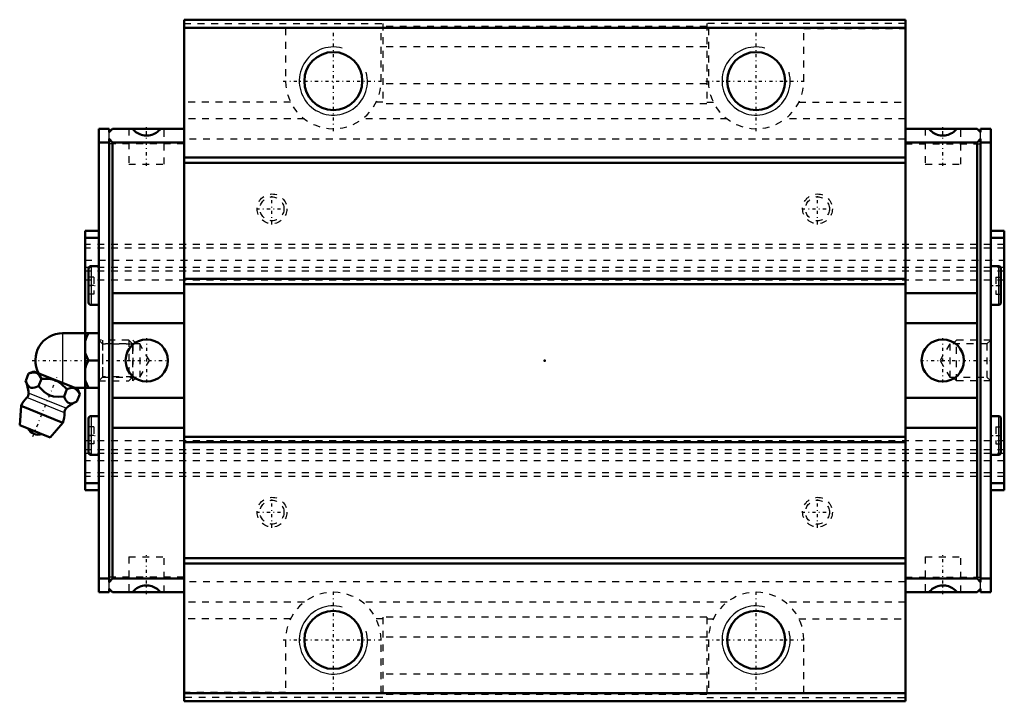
# Model space of a CAD drawing. Header units: millimetres. Extents: x -77 to 67, y -50 to 50.
import ezdxf

# ---------------------------------------------------------------- set-up
doc = ezdxf.new("R2010")
doc.units = ezdxf.units.MM
doc.linetypes.add('Center', pattern=[1.5, 0.45, -0.5, 0.05, -0.5])
doc.linetypes.add('Dashed', pattern=[2, 1, -1])
for name, color, linetype, lineweight in [('2d ConnectionPoints', 7, 'Continuous', 50), ('AM_0', 7, 'Continuous', 50), ('AM_4', 3, 'Continuous', 25), ('AM_5', 3, 'Continuous', 25), ('AM_7', 7, 'Center', 25), ('AM_9', 6, 'Dashed', 25)]:
    doc.layers.add(name, color=color, linetype=linetype, lineweight=lineweight)

# ---------------------------------------------------------------- blocks, each defined once
blk = doc.blocks.new('1_lirhzkc9ok3ixjbpowa3ajmru________0_in_HSR35LC1SS_GK__BLOCK_1B_M6F__4')
at = {"layer": 'AM_0'}
for p, q in [((-70.7, 4), (-65.4, 4)), ((-67.4, 4), (-67.4, -4)), ((-66.9, 0), (-65.4, 0)), ((-76.12, -3), (-75.69, -1.93)), ((-74.91, -1.6), (-75.69, -1.93)), ((-68.52, -4.18), (-74.91, -1.6)), ((-74.25, -3.76), (-73.82, -2.69)), ((-70.5, -5.27), (-70.07, -4.2)), ((-68.98, -4), (-65.4, -4)), ((-68.19, -4.96), (-68.52, -4.18)), ((-68.63, -6.03), (-68.19, -4.96)), ((-76.8, -6.67), (-77, -9.49)), ((-70.68, -9.14), (-76.8, -6.67)), ((-72.51, -11.31), (-77, -9.49)), ((-72.51, -11.31), (-70.68, -9.14))]:
    blk.add_line(p, q, dxfattribs=at)
for points in [[(-66.9, 4), (-67.19, 3.44), (-67.4, 2.85)], [(-67.4, 1.15), (-67.34, 0.96), (-66.9, 0)], [(-66.9, 0), (-67.19, -0.56), (-67.4, -1.15)], [(-73.82, -2.69), (-74.08, -2.21), (-74.44, -1.86), (-74.74, -1.76), (-75.09, -1.75), (-75.69, -1.93)], [(-70.07, -4.2), (-70.91, -3.42), (-71.43, -3.09), (-72.01, -2.85), (-72.61, -2.71), (-73.23, -2.67), (-73.82, -2.69)], [(-67.4, -2.85), (-67.34, -3.04), (-66.9, -4)], [(-76.12, -3), (-75.94, -3.4), (-75.72, -3.74), (-75.54, -3.91), (-75.31, -4), (-75.07, -4.02), (-74.8, -3.96), (-74.25, -3.76)], [(-74.25, -3.76), (-73.82, -4.23), (-73.4, -4.62), (-72.93, -4.95), (-72.51, -5.14), (-72.04, -5.26), (-71.28, -5.32), (-70.5, -5.27)], [(-68.19, -4.96), (-68.45, -4.48), (-68.81, -4.14), (-69.12, -4.03), (-69.47, -4.03), (-70.07, -4.2)], [(-70.5, -5.27), (-70.32, -5.67), (-70.1, -6.01), (-69.92, -6.18), (-69.69, -6.27), (-69.45, -6.29), (-69.18, -6.24), (-68.63, -6.03)]]:
    blk.add_lwpolyline(points, dxfattribs=at)
for centre, radius, start, end in [((-70.7, 0), 4, 90, 207.9876), ((-81.67, -5.29), 6, 4.8448, 22.4716), ((-73.74, -7.9), 3.3, 131.9787, 158), ((-76.48, -4.86), 0.8, 311.9787, 4.8448), ((-69.65, -7.62), 0.8, 131.1552, 184.0213), ((-66.23, -11.53), 6, 113.5501, 131.1552), ((-73.74, -7.9), 3.3, 338, 4.0213), ((-74.21, -9.07), 1.82, 210.1342, 285.8658)]:
    blk.add_arc(centre, radius, start, end, dxfattribs=at)
at = {"layer": 'AM_4'}
for p, q in [((-70.7, 4), (-70.7, -3.3)), ((-70.45, -7.67), (-75.95, -5.45)), ((-70.18, -7.01), (-75.69, -4.79))]:
    blk.add_line(p, q, dxfattribs=at)
at = {"layer": 'AM_5', "linetype": 'Dashed'}
for p, q in [((-64.86, 3), (-64.86, -3)), ((-60.4, 2.39), (-64.86, 2.39)), ((-60.4, -2.39), (-64.86, -2.39))]:
    blk.add_line(p, q, dxfattribs=at)
at = {"layer": 'AM_7'}
for p, q in [((-75.17, 0), (-55.11, 0)), ((-75.06, -11.15), (-71.56, -2.5))]:
    blk.add_line(p, q, dxfattribs=at)
at = {"layer": 'AM_9'}
for p, q in [((-61.01, 3), (-65.4, 3)), ((-61.01, 3), (-61.01, -3)), ((-60.4, 2.39), (-61.01, 3)), ((-60.4, 2.39), (-60.4, -2.39)), ((-61.01, -3), (-60.4, -2.39)), ((-65.4, -3), (-61.01, -3))]:
    blk.add_line(p, q, dxfattribs=at)
blk = doc.blocks.new('2_HSR35LCSSB_M6F11_S_0_in_HSR35LC1SS_GK__BLOCK_1B_M6F__4')
at = {"layer": 'AM_0'}
for p, q in [((52.9, 50), (-52.9, 50)), ((-52.9, 50), (-52.9, -50)), ((52.9, 50), (52.9, -50)), ((52.9, 48.8), (-52.9, 48.8)), ((-63.9, 34), (-65.4, 34)), ((-65.4, 34), (-65.4, -34)), ((-63.9, 33.5), (-63.4, 34)), ((-63.9, 34), (-63.9, 33.5)), ((-52.9, 34), (-63.4, 34)), ((52.9, 34), (63.4, 34)), ((63.9, 33.5), (63.4, 34)), ((63.9, 34), (65.4, 34)), ((63.9, 34), (63.9, 33.5)), ((65.4, -34), (65.4, 34)), ((-63.9, 32), (-65.4, 32)), ((-63.4, 32), (-63.9, 32.5)), ((-63.9, 32.5), (-63.9, -32.5)), ((-63.4, -32), (-63.4, 32)), ((-52.9, 32), (-63.4, 32)), ((52.9, 32), (63.4, 32)), ((63.4, 32), (63.9, 32.5)), ((63.4, -32), (63.4, 32)), ((63.9, 32.5), (63.9, -32.5)), ((63.9, 32), (65.4, 32)), ((52.9, 29.8), (-52.9, 29.8)), ((52.9, 29), (-52.9, 29)), ((-67.4, 19), (-67.4, 4)), ((-67.4, 19), (-65.4, 19)), ((67.4, 19), (65.4, 19)), ((67.4, 19), (67.4, -19)), ((-67.4, 18), (-65.4, 18)), ((67.4, 18), (65.4, 18)), ((-66.9, 13.47), (-66.9, 8.52)), ((-65.4, 13.85), (-66.53, 13.85)), ((66.53, 13.85), (65.4, 13.85)), ((66.9, 13.47), (66.9, 8.52)), ((52.9, 12), (-52.9, 12)), ((52.9, 11.2), (-52.9, 11.2)), ((-63.4, 9.87), (-52.9, 9.87)), ((63.4, 9.87), (52.9, 9.87)), ((-66.53, 8.15), (-65.4, 8.15)), ((65.4, 8.15), (66.53, 8.15)), ((-63.4, 5.5), (-52.9, 5.5)), ((63.4, 5.5), (52.9, 5.5)), ((-67.4, -4), (-67.4, -19)), ((-63.4, -5.5), (-52.9, -5.5)), ((63.4, -5.5), (52.9, -5.5)), ((-66.9, -8.53), (-66.9, -13.47)), ((-65.4, -8.15), (-66.53, -8.15)), ((66.53, -8.15), (65.4, -8.15)), ((66.9, -8.53), (66.9, -13.47)), ((-63.4, -9.87), (-52.9, -9.87)), ((63.4, -9.87), (52.9, -9.87)), ((52.9, -11.2), (-52.9, -11.2)), ((52.9, -12), (-52.9, -12)), ((-66.53, -13.85), (-65.4, -13.85)), ((65.4, -13.85), (66.53, -13.85)), ((-67.4, -18), (-65.4, -18)), ((67.4, -18), (65.4, -18)), ((-67.4, -19), (-65.4, -19)), ((67.4, -19), (65.4, -19)), ((52.9, -29), (-52.9, -29)), ((52.9, -29.8), (-52.9, -29.8)), ((-63.9, -32), (-65.4, -32)), ((-63.9, -32.5), (-63.4, -32)), ((-52.9, -32), (-63.4, -32)), ((52.9, -32), (63.4, -32)), ((63.9, -32.5), (63.4, -32)), ((63.9, -32), (65.4, -32)), ((-63.9, -34), (-65.4, -34)), ((-63.9, -33.5), (-63.9, -34)), ((-63.4, -34), (-63.9, -33.5)), ((-52.9, -34), (-63.4, -34)), ((52.9, -34), (63.4, -34)), ((63.4, -34), (63.9, -33.5)), ((63.9, -33.5), (63.9, -34)), ((63.9, -34), (65.4, -34)), ((52.9, -48.8), (-52.9, -48.8)), ((52.9, -50), (-52.9, -50))]:
    blk.add_line(p, q, dxfattribs=at)
for points in [[(-60.45, 34), (-60.3, 33.83), (-60.14, 33.67), (-59.97, 33.52), (-59.78, 33.4), (-59.58, 33.28), (-59.37, 33.19), (-59.16, 33.11), (-58.94, 33.06), (-58.72, 33.02), (-58.49, 33), (-58.26, 33), (-58.04, 33.03), (-57.82, 33.07), (-57.6, 33.13), (-57.38, 33.21), (-57.18, 33.3), (-56.98, 33.42), (-56.8, 33.55), (-56.63, 33.7), (-56.47, 33.86), (-56.35, 34)], [(60.45, 34), (60.3, 33.83), (60.14, 33.67), (59.97, 33.52), (59.78, 33.4), (59.58, 33.28), (59.37, 33.19), (59.16, 33.11), (58.94, 33.06), (58.72, 33.02), (58.49, 33), (58.26, 33), (58.04, 33.03), (57.82, 33.07), (57.6, 33.13), (57.38, 33.21), (57.18, 33.3), (56.98, 33.42), (56.8, 33.55), (56.63, 33.7), (56.47, 33.86), (56.35, 34)], [(-56.35, -34), (-56.5, -33.83), (-56.66, -33.67), (-56.83, -33.52), (-57.02, -33.4), (-57.22, -33.28), (-57.43, -33.19), (-57.64, -33.11), (-57.86, -33.06), (-58.08, -33.02), (-58.31, -33), (-58.54, -33), (-58.76, -33.03), (-58.98, -33.07), (-59.2, -33.13), (-59.42, -33.21), (-59.62, -33.3), (-59.82, -33.42), (-60, -33.55), (-60.17, -33.7), (-60.33, -33.86), (-60.45, -34)], [(56.35, -34), (56.5, -33.83), (56.66, -33.67), (56.83, -33.52), (57.02, -33.4), (57.22, -33.28), (57.43, -33.19), (57.64, -33.11), (57.86, -33.06), (58.08, -33.02), (58.31, -33), (58.54, -33), (58.76, -33.03), (58.98, -33.07), (59.2, -33.13), (59.42, -33.21), (59.62, -33.3), (59.82, -33.42), (60, -33.55), (60.17, -33.7), (60.33, -33.86), (60.45, -34)]]:
    blk.add_lwpolyline(points, dxfattribs=at)
for centre, radius in [((-31, 41), 4.25), ((31, 41), 4.25), ((-58.37, 0), 3.1), ((58.37, 0), 3.1), ((-31, -41), 4.25), ((31, -41), 4.25)]:
    blk.add_circle(centre, radius, dxfattribs=at)
for centre, start, end in [((-66.53, 13.47), 90, 180), ((66.53, 13.47), 360, 90), ((-66.53, 8.52), 180, 270), ((66.53, 8.52), 270, 0), ((-66.53, -8.53), 90, 180), ((66.53, -8.53), 360, 90), ((-66.53, -13.47), 180, 270), ((66.53, -13.47), 270, 0)]:
    blk.add_arc(centre, 0.375, start, end, dxfattribs=at)
at = {"layer": 'AM_4'}
for p, q in [((-66.53, 13.85), (-66.53, 8.15)), ((66.53, 13.85), (66.53, 8.15)), ((-66.53, -8.15), (-66.53, -13.85)), ((66.53, -8.15), (66.53, -13.85))]:
    blk.add_line(p, q, dxfattribs=at)
at = {"layer": 'AM_5', "linetype": 'Dashed'}
for p, q in [((-60.4, -3), (-60.4, 3)), ((-59.9, 2.46), (-60.4, 3)), ((59.9, 2.46), (60.4, 3)), ((60.4, -3), (60.4, 3)), ((65.4, 3), (60.4, 3)), ((-59.9, -2.46), (-60.4, -3)), ((59.9, -2.46), (60.4, -3)), ((65.4, -3), (60.4, -3))]:
    blk.add_line(p, q, dxfattribs=at)
at = {"layer": 'AM_5'}
for centre in [(-31, 41), (31, 41), (-31, -41), (31, -41)]:
    blk.add_arc(centre, 5, 75, 15, dxfattribs=at)
at = {"layer": 'AM_7'}
for p, q in [((-31, 33.65), (-31, 48.35)), ((31, 33.65), (31, 48.35)), ((-38.35, 41), (-23.65, 41)), ((23.65, 41), (38.35, 41)), ((-58.4, 28.54), (-58.4, 34.26)), ((58.4, 28.54), (58.4, 34.26)), ((-40, 19.96), (-40, 24.54)), ((40, 19.96), (40, 24.54)), ((-42.29, 22.25), (-37.71, 22.25)), ((37.71, 22.25), (42.29, 22.25)), ((-66.98, 11), (-65.33, 11)), ((65.33, 11), (66.98, 11)), ((-58.37, -3.25), (-58.37, 3.26)), ((58.37, -3.25), (58.37, 3.26)), ((55.11, 0), (65.77, 0)), ((-66.98, -11), (-65.33, -11)), ((65.33, -11), (66.98, -11)), ((-40, -24.54), (-40, -19.96)), ((40, -24.54), (40, -19.96)), ((-42.29, -22.25), (-37.71, -22.25)), ((37.71, -22.25), (42.29, -22.25)), ((-58.4, -34.26), (-58.4, -28.54)), ((58.4, -34.26), (58.4, -28.54)), ((-31, -48.35), (-31, -33.65)), ((31, -48.35), (31, -33.65)), ((-38.35, -41), (-23.65, -41)), ((23.65, -41), (38.35, -41))]:
    blk.add_line(p, q, dxfattribs=at)
at = {"layer": 'AM_9'}
for p, q in [((-52.9, 49.42), (-23.75, 49.42)), ((-23.75, 49.42), (-23.75, 37.66)), ((52.9, 49.42), (23.75, 49.42)), ((23.75, 49.42), (23.75, 37.66)), ((-38, 48.73), (-52.9, 48.73)), ((-38, 48.73), (-38, 41)), ((-24, 41), (-24, 48.73)), ((-23.75, 48.73), (-24, 48.73)), ((23.75, 49), (-23.75, 49)), ((23.75, 48.73), (24, 48.73)), ((24, 48.73), (24, 41)), ((38, 48.73), (52.9, 48.73)), ((38, 41), (38, 48.73)), ((23.75, 46), (-23.75, 46)), ((23.75, 40.61), (-23.75, 40.61)), ((-37.27, 37.9), (-52.9, 37.9)), ((-23.75, 37.9), (-24.73, 37.9)), ((23.75, 37.66), (-23.75, 37.66)), ((23.75, 37.9), (24.73, 37.9)), ((37.27, 37.9), (52.9, 37.9)), ((-35.24, 35.43), (-52.9, 35.43)), ((26.76, 35.43), (-26.76, 35.43)), ((52.9, 35.43), (35.24, 35.43)), ((-63.9, 32.5), (-63.9, 33.5)), ((-61, 34), (-61, 28.8)), ((-55.8, 28.8), (-55.8, 34)), ((55.8, 34), (55.8, 28.8)), ((61, 28.8), (61, 34)), ((63.9, 32.5), (63.9, 33.5)), ((-52.9, 31.8), (-63.9, 31.8)), ((52.9, 32.48), (-52.9, 32.48)), ((52.9, 31.8), (63.9, 31.8)), ((-61, 28.8), (-55.8, 28.8)), ((55.8, 28.8), (61, 28.8)), ((67.4, 17), (-67.4, 17)), ((67.4, 16.48), (-67.4, 16.48)), ((67.4, 16.47), (-67.4, 16.47)), ((-67.4, 14.72), (67.4, 14.72)), ((67.4, 13.64), (-67.4, 13.64)), ((67.4, 13.64), (-67.4, 13.64)), ((67.4, 13.11), (-67.4, 13.11)), ((67.4, 11.8), (-67.4, 11.8)), ((-66.15, 12.25), (-66.9, 12.25)), ((-66.15, 12.25), (-66.15, 9.75)), ((66.15, 12.25), (66.9, 12.25)), ((66.15, 12.25), (66.15, 9.75)), ((-66.15, 11), (-66.9, 11)), ((66.15, 11), (66.9, 11)), ((-66.15, 9.75), (-66.9, 9.75)), ((66.15, 9.75), (66.9, 9.75)), ((-64.86, 2.46), (-65.4, 3)), ((65.4, 3), (64.86, 2.46)), ((-59.4, 2.46), (-64.86, 2.46)), ((-64.86, 2.46), (-64.86, -2.46)), ((-59.4, 2.46), (-59.4, -2.46)), ((-57.98, 0), (-59.4, 2.46)), ((59.4, 2.46), (57.98, 0)), ((59.4, 2.46), (59.4, -2.46)), ((64.86, 2.46), (59.4, 2.46)), ((64.86, 2.46), (64.86, -2.46)), ((-59.4, -2.46), (-57.98, 0)), ((57.98, 0), (59.4, -2.46)), ((-65.4, -3), (-64.86, -2.46)), ((-64.86, -2.46), (-59.4, -2.46)), ((59.4, -2.46), (64.86, -2.46)), ((64.86, -2.46), (65.4, -3)), ((-66.15, -9.75), (-66.9, -9.75)), ((-66.15, -9.75), (-66.15, -12.25)), ((66.15, -9.75), (66.9, -9.75)), ((66.15, -9.75), (66.15, -12.25)), ((-66.15, -11), (-66.9, -11)), ((66.15, -11), (66.9, -11)), ((67.4, -11.8), (-67.4, -11.8)), ((-66.15, -12.25), (-66.9, -12.25)), ((66.15, -12.25), (66.9, -12.25)), ((67.4, -13.11), (-67.4, -13.11)), ((67.4, -13.64), (-67.4, -13.64)), ((67.4, -13.64), (-67.4, -13.64)), ((67.4, -14.72), (-67.4, -14.72)), ((67.4, -16.47), (-67.4, -16.47)), ((67.4, -16.48), (-67.4, -16.48)), ((67.4, -17), (-67.4, -17)), ((-61, -28.8), (-55.8, -28.8)), ((-61, -28.8), (-61, -34)), ((-55.8, -34), (-55.8, -28.8)), ((55.8, -28.8), (61, -28.8)), ((55.8, -28.8), (55.8, -34)), ((61, -34), (61, -28.8)), ((-52.9, -31.8), (-63.9, -31.8)), ((-63.9, -33.5), (-63.9, -32.5)), ((52.9, -32.48), (-52.9, -32.48)), ((52.9, -31.8), (63.9, -31.8)), ((63.9, -33.5), (63.9, -32.5)), ((-35.24, -35.43), (-52.9, -35.43)), ((26.76, -35.43), (-26.76, -35.43)), ((52.9, -35.43), (35.24, -35.43)), ((-37.27, -37.9), (-52.9, -37.9)), ((-23.75, -37.9), (-24.73, -37.9)), ((23.75, -37.66), (-23.75, -37.66)), ((-23.75, -37.66), (-23.75, -49.42)), ((23.75, -37.66), (23.75, -49.42)), ((23.75, -37.9), (24.73, -37.9)), ((37.27, -37.9), (52.9, -37.9)), ((-38, -41), (-38, -48.73)), ((-24, -48.73), (-24, -41)), ((23.75, -40.61), (-23.75, -40.61)), ((24, -41), (24, -48.73)), ((38, -48.73), (38, -41)), ((23.75, -46), (-23.75, -46)), ((-38, -48.73), (-52.9, -48.73)), ((-23.75, -48.73), (-24, -48.73)), ((23.75, -49), (-23.75, -49)), ((23.75, -48.73), (24, -48.73)), ((38, -48.73), (52.9, -48.73)), ((-23.75, -49.42), (-52.9, -49.42)), ((23.75, -49.42), (52.9, -49.42))]:
    blk.add_line(p, q, dxfattribs=at)
for centre, radius in [((-40, 22.25), 2.18), ((-40, 22.25), 1.75), ((40, 22.25), 2.18), ((40, 22.25), 1.75), ((-40, -22.25), 2.18), ((40, -22.25), 2.18), ((-40, -22.25), 1.75), ((40, -22.25), 1.75)]:
    blk.add_circle(centre, radius, dxfattribs=at)
for centre, start, end in [((-31, 41), 180, 0), ((31, 41), 180, 360), ((-31, -41), 0, 180), ((31, -41), 0, 180)]:
    blk.add_arc(centre, 7, start, end, dxfattribs=at)

msp = doc.modelspace()

# ---------------------------------------------------------------- linework, layer by layer
at = {"layer": '2d ConnectionPoints'}
for p in [(-65.4, 0), (0, 0), (65.4, 0)]:
    msp.add_point(p, dxfattribs=at)

# ---------------------------------------------------------------- block references
for name in ['2_HSR35LCSSB_M6F11_S_0_in_HSR35LC1SS_GK__BLOCK_1B_M6F__4', '1_lirhzkc9ok3ixjbpowa3ajmru________0_in_HSR35LC1SS_GK__BLOCK_1B_M6F__4']:
    msp.add_blockref(name, (0, 0))

doc.saveas('drawing.dxf')
